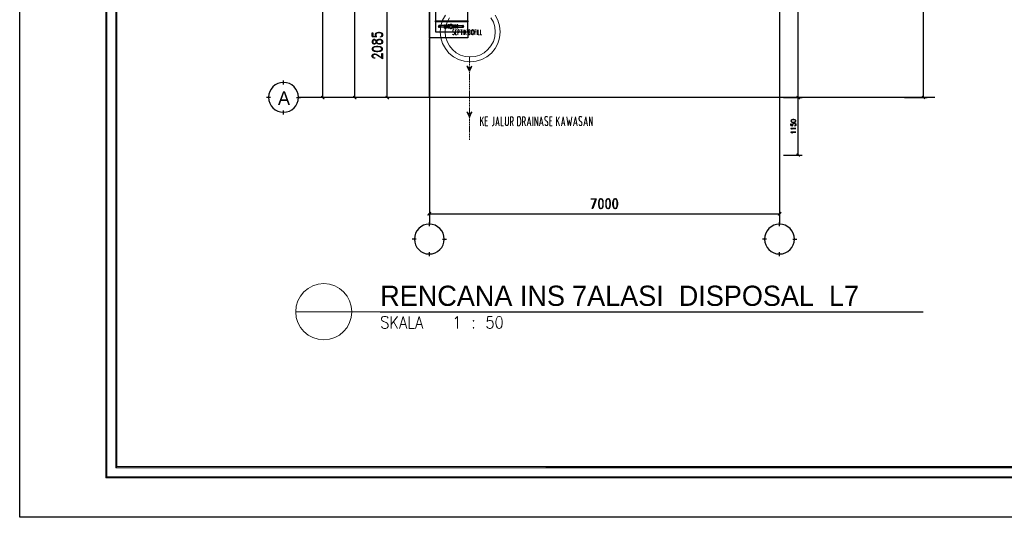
# Model space of a CAD drawing. Header units: millimetres. Extents: x 0 to 420, y 0 to 297.
# Tile 1 of 73: x 0 to 197, y 0 to 99. Entities that reach past the tile are written whole.
import ezdxf

# ---------------------------------------------------------------- set-up
doc = ezdxf.new("R2010")
doc.units = ezdxf.units.MM
for name, color, linetype in [('FILL_000000', 7, 'Continuous'), ('LINE_000000', 7, 'Continuous'), ('TEXT', 7, 'Continuous')]:
    doc.layers.add(name, color=color, linetype=linetype)

msp = doc.modelspace()

# ---------------------------------------------------------------- hatches: boundary and pattern name
at = {"layer": 'FILL_000000'}
h = msp.add_hatch(color=7, dxfattribs=at)
h.dxf.hatch_style = 1
h.paths.add_polyline_path([(17.65, 288.84), (17.4, 289.05), (17.65, 8.09), (17.65, 288.84)])
h = msp.add_hatch(color=7, dxfattribs=at)
h.dxf.hatch_style = 1
h.paths.add_polyline_path([(17.4, 289.05), (17.65, 8.09), (17.4, 7.87), (17.4, 289.05)])
h = msp.add_hatch(color=7, dxfattribs=at)
h.dxf.hatch_style = 1
h.paths.add_polyline_path([(19.64, 286.81), (19.43, 287.06), (19.64, 10.12), (19.64, 286.81)])
h = msp.add_hatch(color=7, dxfattribs=at)
h.dxf.hatch_style = 1
h.paths.add_polyline_path([(19.43, 287.06), (19.64, 10.12), (19.43, 9.86), (19.43, 287.06)])
h = msp.add_hatch(color=7, dxfattribs=at)
h.dxf.hatch_style = 1
h.paths.add_polyline_path([(60.54, 84.16), (60.49, 84.12), (61.04, 83.65), (60.54, 84.16)])
h = msp.add_hatch(color=7, dxfattribs=at)
h.dxf.hatch_style = 1
h.paths.add_polyline_path([(60.49, 84.12), (61.04, 83.65), (61, 83.61), (60.49, 84.12)])
h = msp.add_hatch(color=7, dxfattribs=at)
h.dxf.hatch_style = 1
h.paths.add_polyline_path([(66.93, 84.16), (66.89, 84.12), (67.44, 83.65), (66.93, 84.16)])
h = msp.add_hatch(color=7, dxfattribs=at)
h.dxf.hatch_style = 1
h.paths.add_polyline_path([(66.89, 84.12), (67.44, 83.65), (67.35, 83.61), (66.89, 84.12)])
h = msp.add_hatch(color=7, dxfattribs=at)
h.dxf.hatch_style = 1
h.paths.add_polyline_path([(73.45, 84.16), (73.41, 84.12), (73.96, 83.65), (73.45, 84.16)])
h = msp.add_hatch(color=7, dxfattribs=at)
h.dxf.hatch_style = 1
h.paths.add_polyline_path([(73.41, 84.12), (73.96, 83.65), (73.91, 83.61), (73.41, 84.12)])
h = msp.add_hatch(color=7, dxfattribs=at)
h.dxf.hatch_style = 1
h.paths.add_polyline_path([(156.08, 83.65), (155.53, 84.12), (155.57, 84.16), (156.08, 83.65)])
h = msp.add_hatch(color=7, dxfattribs=at)
h.dxf.hatch_style = 1
h.paths.add_polyline_path([(155.57, 84.16), (155.53, 84.12), (156.08, 83.65), (155.57, 84.16)])
h = msp.add_hatch(color=7, dxfattribs=at)
h.dxf.hatch_style = 1
h.paths.add_polyline_path([(156.04, 83.61), (156.08, 83.65), (155.53, 84.12), (156.04, 83.61)])
h = msp.add_hatch(color=7, dxfattribs=at)
h.dxf.hatch_style = 1
h.paths.add_polyline_path([(155.53, 84.12), (156.08, 83.65), (156.04, 83.61), (155.53, 84.12)])
h = msp.add_hatch(color=7, dxfattribs=at)
h.dxf.hatch_style = 1
h.paths.add_polyline_path([(180.59, 84.16), (180.55, 84.12), (181.1, 83.65), (180.59, 84.16)])
h = msp.add_hatch(color=7, dxfattribs=at)
h.dxf.hatch_style = 1
h.paths.add_polyline_path([(180.55, 84.12), (181.1, 83.65), (181.06, 83.61), (180.55, 84.12)])
h = msp.add_hatch(color=7, dxfattribs=at)
h.dxf.hatch_style = 1
h.paths.add_polyline_path([(155.57, 72.69), (155.53, 72.6), (156.08, 72.18), (155.57, 72.69)])
h = msp.add_hatch(color=7, dxfattribs=at)
h.dxf.hatch_style = 1
h.paths.add_polyline_path([(155.53, 72.6), (156.08, 72.18), (156.04, 72.14), (155.53, 72.6)])
h = msp.add_hatch(color=7, dxfattribs=at)
h.dxf.hatch_style = 1
h.paths.add_polyline_path([(82.3, 60.96), (81.83, 60.37), (81.79, 60.45), (82.3, 60.96)])
h = msp.add_hatch(color=7, dxfattribs=at)
h.dxf.hatch_style = 1
h.paths.add_polyline_path([(82.34, 60.88), (82.3, 60.96), (81.83, 60.37), (82.34, 60.88)])
h = msp.add_hatch(color=7, dxfattribs=at)
h.dxf.hatch_style = 1
h.paths.add_polyline_path([(151.81, 60.45), (151.85, 60.37), (152.27, 60.96), (151.81, 60.45)])
h = msp.add_hatch(color=7, dxfattribs=at)
h.dxf.hatch_style = 1
h.paths.add_polyline_path([(151.85, 60.37), (152.27, 60.96), (152.36, 60.88), (151.85, 60.37)])
h = msp.add_hatch(color=7, dxfattribs=at)
h.dxf.hatch_style = 1
h.paths.add_polyline_path([(19.64, 10.12), (19.43, 9.86), (363.18, 10.12), (19.64, 10.12)])
h = msp.add_hatch(color=7, dxfattribs=at)
h.dxf.hatch_style = 1
h.paths.add_polyline_path([(19.43, 9.86), (363.18, 10.12), (363.18, 9.86), (19.43, 9.86)])
h = msp.add_hatch(color=7, dxfattribs=at)
h.dxf.hatch_style = 1
h.paths.add_polyline_path([(17.65, 8.09), (17.4, 7.87), (412.07, 8.09), (17.65, 8.09)])
h = msp.add_hatch(color=7, dxfattribs=at)
h.dxf.hatch_style = 1
h.paths.add_polyline_path([(17.4, 7.87), (412.07, 8.09), (412.28, 7.87), (17.4, 7.87)])

# ---------------------------------------------------------------- linework, layer by layer
at = {"layer": 'LINE_000000', "lineweight": 25}
for p, q in [((82.08, 254.38), (82.08, 58.59)), ((152.06, 254.38), (152.06, 58.59)), ((60.79, 83.9), (60.79, 243.88)), ((67.14, 144.65), (67.14, 83.9)), ((155.79, 83.9), (155.79, 133.9)), ((180.81, 83.9), (180.81, 134.62)), ((73.66, 83.9), (73.66, 104.73)), ((89.79, 96.99), (89.79, 103.97)), ((85.09, 97.75), (85.09, 98.42)), ((85.09, 98.42), (85.22, 98.42)), ((85.13, 97.75), (85.13, 98.42)), ((85.22, 97.75), (85.22, 98.42)), ((85.85, 97.75), (85.85, 98.42)), ((85.98, 98.42), (85.85, 98.42)), ((85.94, 97.75), (85.94, 98.42)), ((85.98, 97.75), (85.98, 98.42)), ((86.87, 97.75), (86.87, 98.42)), ((86.87, 98.42), (86.99, 98.42)), ((86.91, 97.75), (86.91, 98.42)), ((86.99, 97.75), (86.99, 98.42)), ((87.63, 97.75), (87.63, 98.42)), ((87.71, 97.75), (87.71, 98.42)), ((85.09, 98.26), (84.03, 98.26)), ((85.09, 97.92), (84.03, 97.92)), ((85.09, 97.75), (85.22, 97.75)), ((85.22, 97.92), (85.22, 98.26)), ((85.22, 98.26), (85.3, 98.26)), ((85.22, 98.26), (85.22, 98.26)), ((85.22, 97.92), (85.3, 97.92)), ((85.22, 97.92), (85.22, 97.92)), ((85.47, 98.3), (85.51, 98.13)), ((85.47, 97.87), (85.51, 98.04)), ((85.6, 98.3), (85.56, 98.13)), ((85.6, 97.87), (85.56, 98.04)), ((85.85, 98.26), (85.77, 98.26)), ((85.85, 97.92), (85.77, 97.92)), ((85.85, 97.92), (85.85, 98.26)), ((85.85, 98.26), (85.85, 98.26)), ((85.85, 97.92), (85.85, 97.92)), ((85.98, 97.75), (85.85, 97.75)), ((85.98, 97.92), (85.98, 98.26)), ((85.98, 98.26), (85.98, 98.26)), ((85.98, 98.26), (86.06, 98.26)), ((85.98, 97.92), (85.98, 97.92)), ((85.98, 97.92), (86.11, 97.92)), ((86.87, 97.92), (86.74, 97.92)), ((86.87, 98.26), (86.78, 98.26)), ((86.87, 97.92), (86.87, 98.26)), ((86.87, 98.26), (86.87, 98.26)), ((86.87, 97.92), (86.87, 97.92)), ((86.87, 97.75), (86.99, 97.75)), ((86.99, 98.26), (86.99, 98.26)), ((86.99, 97.92), (86.99, 97.92)), ((87.25, 98.3), (87.29, 98.13)), ((87.25, 97.87), (87.29, 98.04)), ((87.38, 98.3), (87.33, 98.13)), ((87.38, 97.87), (87.33, 98.04)), ((87.63, 98.26), (87.63, 98.26)), ((87.63, 97.92), (87.63, 97.92)), ((87.76, 97.75), (87.63, 97.75)), ((87.76, 98.26), (88.82, 98.26)), ((87.76, 98.26), (88.82, 98.26)), ((87.76, 97.92), (88.82, 97.92)), ((87.76, 97.92), (88.82, 97.92)), ((70.65, 96.1), (71.54, 96.01)), ((72.56, 96.22), (72.39, 96.01)), ((72.56, 95.25), (72.39, 95.46)), ((72.39, 94.61), (72.56, 94.83)), ((82.08, 83.9), (82.08, 95.67)), ((52.96, 86.49), (52.96, 87.29)), ((50.33, 83.9), (49.53, 83.9)), ((55.54, 83.9), (56.35, 83.9)), ((183.09, 83.9), (55.92, 83.9)), ((65.41, 83.9), (60.03, 83.9)), ((71.92, 83.9), (66.38, 83.9)), ((81.07, 83.9), (72.94, 83.9)), ((152.82, 83.9), (156.55, 83.9)), ((152.82, 83.9), (156.55, 83.9)), ((155.79, 72.39), (155.79, 83.9)), ((177, 83.9), (181.57, 83.9)), ((52.96, 80.48), (52.96, 81.28)), ((154.31, 78.27), (154.73, 78.23)), ((155.28, 78.36), (155.15, 78.23)), ((152.82, 72.39), (156.55, 72.39)), ((82.08, 64.94), (82.08, 59.9)), ((152.06, 64.94), (152.06, 59.9)), ((82.08, 60.66), (152.06, 60.66)), ((82.08, 58.17), (82.08, 58.97)), ((152.06, 58.17), (152.06, 58.97)), ((79.46, 55.58), (78.66, 55.58)), ((84.67, 55.58), (85.47, 55.58)), ((149.48, 55.58), (148.67, 55.58)), ((154.69, 55.58), (155.49, 55.58)), ((82.08, 52.2), (82.08, 53)), ((152.06, 52.2), (152.06, 53)), ((72.26, 41.06), (180.76, 41.06))]:
    msp.add_line(p, q, dxfattribs=at)
at = {"layer": 'LINE_000000', "lineweight": 13}
for p, q in [((86.83, 96.99), (87.04, 96.86)), ((87.5, 96.99), (87.29, 96.99)), ((87.93, 96.86), (87.76, 96.86)), ((88.31, 97.41), (88.65, 97.41)), ((88.48, 96.39), (88.48, 97.41)), ((88.86, 96.39), (88.86, 97.41)), ((89.07, 96.39), (89.07, 97.41)), ((89.41, 97.41), (89.07, 96.82)), ((89.2, 97.03), (89.41, 96.39)), ((90.04, 96.99), (89.87, 96.99)), ((90.42, 96.39), (90.42, 97.41)), ((90.59, 96.69), (90.59, 97.16)), ((90.93, 97.16), (90.93, 96.69)), ((91.14, 96.99), (91.4, 96.99)), ((91.61, 96.39), (91.61, 97.41)), ((89.87, 96.39), (90.04, 96.39)), ((90.09, 91.99), (90.09, 91.78)), ((90.09, 91.69), (90.09, 91.44)), ((90.09, 91.36), (90.09, 91.1)), ((90.09, 91.02), (90.09, 90.76)), ((90.09, 90.64), (90.09, 90.42)), ((90.09, 90.3), (90.09, 90.09)), ((90.09, 89.96), (90.09, 89.75)), ((90.09, 89.62), (90.09, 89.41)), ((90.09, 89.28), (90.09, 89.07)), ((90.09, 88.94), (90.09, 88.73)), ((90.09, 88.6), (90.09, 88.35)), ((90.09, 88.27), (90.09, 88.01)), ((90.09, 87.93), (90.09, 87.67)), ((90.09, 87.59), (90.09, 87.33)), ((90.09, 87.21), (90.09, 86.99)), ((90.09, 86.87), (90.09, 86.66)), ((90.09, 86.53), (90.09, 86.32)), ((90.09, 86.19), (90.09, 85.98)), ((90.09, 85.85), (90.09, 85.64)), ((90.09, 85.51), (90.09, 85.3)), ((90.09, 85.17), (90.09, 84.92)), ((90.09, 84.84), (90.09, 84.58)), ((90.09, 84.5), (90.09, 84.24)), ((90.09, 84.16), (90.09, 83.9)), ((90.09, 83.78), (90.09, 83.57)), ((90.09, 83.44), (90.09, 83.23)), ((90.09, 83.1), (90.09, 82.89)), ((90.09, 82.76), (90.09, 82.55)), ((90.09, 82.42), (90.09, 82.21)), ((90.09, 82.08), (90.09, 81.87)), ((90.09, 81.75), (90.09, 81.49)), ((90.09, 81.41), (90.09, 81.15)), ((90.09, 81.07), (90.09, 80.81)), ((90.09, 80.73), (90.09, 80.48)), ((90.09, 80.35), (90.09, 80.14)), ((90.09, 80.01), (90.09, 79.8)), ((90.09, 79.67), (90.09, 79.46)), ((90.09, 79.33), (90.09, 79.12)), ((90.09, 78.99), (90.09, 78.78)), ((92.29, 78.23), (92.29, 80.05)), ((92.88, 80.05), (92.29, 78.95)), ((92.54, 79.37), (92.92, 78.23)), ((93.64, 79.25), (93.26, 79.25)), ((94.95, 78.66), (94.95, 80.05)), ((95.97, 78.74), (95.42, 78.74)), ((97.28, 80.05), (97.28, 78.74)), ((97.87, 78.74), (97.87, 80.05)), ((98.55, 79.04), (98.26, 79.04)), ((98.59, 79.04), (98.85, 78.23)), ((100.33, 78.78), (100.33, 79.5)), ((100.97, 79.04), (100.67, 79.04)), ((101.05, 79.04), (101.3, 78.23)), ((102.28, 78.74), (101.77, 78.74)), ((102.74, 78.23), (102.74, 80.05)), ((104.69, 78.74), (104.18, 78.74)), ((105.33, 79.29), (105.66, 79.04)), ((106.51, 79.25), (106.13, 79.25)), ((107.48, 78.23), (107.48, 80.05)), ((108.08, 80.05), (107.48, 78.95)), ((107.7, 79.37), (108.08, 78.23)), ((109.09, 78.74), (108.59, 78.74)), ((111.51, 78.74), (111, 78.74)), ((112.1, 79.29), (112.44, 79.04)), ((113.58, 78.74), (113.07, 78.74)), ((90.09, 78.66), (90.09, 78.44)), ((90.09, 78.32), (90.09, 78.06)), ((90.09, 77.98), (90.09, 77.72)), ((90.09, 77.64), (90.09, 77.39)), ((90.09, 77.3), (90.09, 77.05)), ((90.09, 76.92), (90.09, 76.71)), ((94.61, 78.23), (94.74, 78.23)), ((99.7, 78.23), (99.99, 78.23)), ((90.09, 76.58), (90.09, 76.37)), ((90.09, 76.24), (90.09, 76.03)), ((90.09, 75.9), (90.09, 75.69)), ((90.09, 75.57), (90.09, 75.4))]:
    msp.add_line(p, q, dxfattribs=at)
at = {"layer": 'LINE_000000', "lineweight": 18}
for p, q in [((55.37, 41.06), (72.26, 41.06)), ((74.46, 40.13), (74.46, 37.72)), ((75.73, 40.13), (74.46, 38.52)), ((74.93, 39.12), (75.73, 37.72)), ((76.37, 38.52), (77.3, 38.52)), ((79.59, 38.52), (80.52, 38.52))]:
    msp.add_line(p, q, dxfattribs=at)
at = {"layer": 'LINE_000000', "lineweight": 25}
for points in [[(0.21, 0), (0.21, 296.93), (420.16, 296.93), (420.16, 0), (0.21, 0)], [(89.79, 99.19), (89.79, 98.98), (83.27, 98.98), (83.27, 99.19), (89.79, 99.19)], [(85.53, 97.83), (85.59, 97.84), (85.64, 97.85), (85.69, 97.88), (85.73, 97.91), (85.76, 97.95), (85.79, 98), (85.8, 98.05), (85.81, 98.11), (85.8, 98.16), (85.79, 98.21), (85.76, 98.26), (85.73, 98.3), (85.69, 98.34), (85.64, 98.36), (85.59, 98.38), (85.53, 98.38), (85.48, 98.38), (85.43, 98.36), (85.38, 98.34), (85.34, 98.3), (85.31, 98.26), (85.28, 98.21), (85.26, 98.16), (85.26, 98.11), (85.26, 98.05), (85.28, 98), (85.31, 97.95), (85.34, 97.91), (85.38, 97.88), (85.43, 97.85), (85.48, 97.84), (85.53, 97.83)], [(86.38, 97.71), (86.46, 97.71), (86.54, 97.74), (86.61, 97.77), (86.67, 97.82), (86.71, 97.88), (86.75, 97.95), (86.78, 98.03), (86.78, 98.11), (86.78, 98.19), (86.75, 98.26), (86.71, 98.33), (86.67, 98.39), (86.61, 98.44), (86.54, 98.48), (86.46, 98.5), (86.38, 98.51), (86.3, 98.5), (86.22, 98.48), (86.16, 98.44), (86.1, 98.39), (86.05, 98.33), (86.01, 98.26), (85.99, 98.19), (85.98, 98.11), (85.99, 98.03), (86.01, 97.95), (86.05, 97.88), (86.1, 97.82), (86.16, 97.77), (86.22, 97.74), (86.3, 97.71), (86.38, 97.71)], [(86.38, 97.75), (86.45, 97.75), (86.52, 97.78), (86.58, 97.81), (86.64, 97.85), (86.68, 97.91), (86.71, 97.97), (86.73, 98.03), (86.74, 98.11), (86.73, 98.18), (86.71, 98.25), (86.68, 98.31), (86.64, 98.36), (86.58, 98.41), (86.52, 98.44), (86.45, 98.46), (86.38, 98.47), (86.31, 98.46), (86.24, 98.44), (86.18, 98.41), (86.13, 98.36), (86.08, 98.31), (86.05, 98.25), (86.03, 98.18), (86.02, 98.11), (86.03, 98.03), (86.05, 97.97), (86.08, 97.91), (86.13, 97.85), (86.18, 97.81), (86.24, 97.78), (86.31, 97.75), (86.38, 97.75)], [(86.38, 97.79), (86.45, 97.8), (86.5, 97.81), (86.56, 97.84), (86.61, 97.88), (86.64, 97.93), (86.67, 97.98), (86.69, 98.04), (86.7, 98.11), (86.69, 98.17), (86.67, 98.23), (86.64, 98.29), (86.61, 98.33), (86.56, 98.37), (86.5, 98.4), (86.45, 98.42), (86.38, 98.42), (86.32, 98.42), (86.26, 98.4), (86.2, 98.37), (86.16, 98.33), (86.12, 98.29), (86.09, 98.23), (86.07, 98.17), (86.06, 98.11), (86.07, 98.04), (86.09, 97.98), (86.12, 97.93), (86.16, 97.88), (86.2, 97.84), (86.26, 97.81), (86.32, 97.8), (86.38, 97.79)], [(87.27, 97.83), (87.33, 97.84), (87.38, 97.85), (87.42, 97.88), (87.46, 97.91), (87.5, 97.95), (87.52, 98), (87.54, 98.05), (87.55, 98.11), (87.54, 98.16), (87.52, 98.21), (87.5, 98.26), (87.46, 98.3), (87.42, 98.34), (87.38, 98.36), (87.33, 98.38), (87.27, 98.38), (87.21, 98.38), (87.16, 98.36), (87.12, 98.34), (87.08, 98.3), (87.04, 98.26), (87.02, 98.21), (87, 98.16), (86.99, 98.11), (87, 98.05), (87.02, 98), (87.04, 97.95), (87.08, 97.91), (87.12, 97.88), (87.16, 97.85), (87.21, 97.84), (87.27, 97.83)], [(85.53, 98), (85.56, 98), (85.58, 98.01), (85.59, 98.02), (85.61, 98.03), (85.62, 98.05), (85.63, 98.07), (85.64, 98.09), (85.64, 98.11), (85.64, 98.13), (85.63, 98.15), (85.62, 98.17), (85.61, 98.18), (85.59, 98.2), (85.58, 98.21), (85.56, 98.21), (85.53, 98.21), (85.51, 98.21), (85.49, 98.21), (85.48, 98.2), (85.46, 98.18), (85.45, 98.17), (85.44, 98.15), (85.43, 98.13), (85.43, 98.11), (85.43, 98.09), (85.44, 98.07), (85.45, 98.05), (85.46, 98.03), (85.48, 98.02), (85.49, 98.01), (85.51, 98), (85.53, 98)], [(85.53, 98.04), (85.55, 98.05), (85.56, 98.05), (85.57, 98.05), (85.58, 98.06), (85.59, 98.07), (85.59, 98.08), (85.6, 98.09), (85.6, 98.11), (85.6, 98.12), (85.59, 98.13), (85.59, 98.14), (85.58, 98.15), (85.57, 98.16), (85.56, 98.17), (85.55, 98.17), (85.53, 98.17), (85.52, 98.17), (85.51, 98.17), (85.5, 98.16), (85.49, 98.15), (85.48, 98.14), (85.48, 98.13), (85.47, 98.12), (85.47, 98.11), (85.47, 98.09), (85.48, 98.08), (85.48, 98.07), (85.49, 98.06), (85.5, 98.05), (85.51, 98.05), (85.52, 98.05), (85.53, 98.04)], [(86.28, 98.3), (86.28, 98.21), (86.57, 98.21), (86.57, 98.3), (86.28, 98.3)], [(87.27, 98), (87.29, 98), (87.31, 98.01), (87.33, 98.02), (87.35, 98.03), (87.36, 98.05), (87.37, 98.07), (87.37, 98.09), (87.38, 98.11), (87.37, 98.13), (87.37, 98.15), (87.36, 98.17), (87.35, 98.18), (87.33, 98.2), (87.31, 98.21), (87.29, 98.21), (87.27, 98.21), (87.25, 98.21), (87.23, 98.21), (87.21, 98.2), (87.2, 98.18), (87.18, 98.17), (87.17, 98.15), (87.17, 98.13), (87.16, 98.11), (87.17, 98.09), (87.17, 98.07), (87.18, 98.05), (87.2, 98.03), (87.21, 98.02), (87.23, 98.01), (87.25, 98), (87.27, 98)], [(87.27, 98.04), (87.28, 98.05), (87.29, 98.05), (87.31, 98.05), (87.32, 98.06), (87.32, 98.07), (87.33, 98.08), (87.33, 98.09), (87.33, 98.11), (87.33, 98.12), (87.33, 98.13), (87.32, 98.14), (87.32, 98.15), (87.31, 98.16), (87.29, 98.17), (87.28, 98.17), (87.27, 98.17), (87.26, 98.17), (87.25, 98.17), (87.23, 98.16), (87.23, 98.15), (87.22, 98.14), (87.21, 98.13), (87.21, 98.12), (87.21, 98.11), (87.21, 98.09), (87.21, 98.08), (87.22, 98.07), (87.23, 98.06), (87.23, 98.05), (87.25, 98.05), (87.26, 98.05), (87.27, 98.04)], [(70.65, 94.87), (70.78, 94.66), (70.95, 94.61), (71.16, 94.61), (71.33, 94.66), (71.42, 94.74), (71.54, 94.87), (71.63, 95.17), (71.71, 95.33), (71.8, 95.38), (72.01, 95.46), (72.31, 95.46), (72.47, 95.38), (72.56, 95.17), (72.56, 94.87), (72.47, 94.66), (72.31, 94.61), (72.01, 94.61), (71.8, 94.66), (71.71, 94.74), (71.63, 94.87), (71.54, 95.17), (71.42, 95.33), (71.33, 95.38), (71.16, 95.46), (70.95, 95.46), (70.78, 95.38), (70.65, 95.17), (70.65, 94.87)], [(70.65, 93.51), (70.78, 93.3), (71.04, 93.18), (71.54, 93.09), (71.8, 93.09), (72.31, 93.18), (72.56, 93.3), (72.69, 93.51), (72.69, 93.68), (72.56, 93.9), (72.31, 94.02), (71.8, 94.11), (71.54, 94.11), (71.04, 94.02), (70.78, 93.9), (70.65, 93.68), (70.65, 93.51)], [(90.59, 90.17), (90.09, 89.66), (89.58, 90.17), (90.09, 89.15), (90.59, 90.17)], [(55.92, 83.93), (55.86, 84.53), (55.69, 85.09), (55.41, 85.59), (55.05, 86.04), (54.61, 86.4), (54.1, 86.68), (53.54, 86.85), (52.94, 86.91), (52.34, 86.85), (51.78, 86.68), (51.27, 86.4), (50.83, 86.04), (50.46, 85.59), (50.19, 85.09), (50.01, 84.53), (49.95, 83.93), (50.01, 83.32), (50.19, 82.76), (50.46, 82.26), (50.83, 81.82), (51.27, 81.45), (51.78, 81.18), (52.34, 81), (52.94, 80.94), (53.54, 81), (54.1, 81.18), (54.61, 81.45), (55.05, 81.82), (55.41, 82.26), (55.69, 82.76), (55.86, 83.32), (55.92, 83.93)], [(90.59, 81.03), (90.09, 80.48), (89.58, 81.03), (90.09, 79.97), (90.59, 81.03)], [(154.31, 79.21), (154.35, 79.08), (154.52, 78.99), (154.73, 78.95), (154.9, 78.95), (155.11, 78.99), (155.28, 79.08), (155.32, 79.21), (155.32, 79.25), (155.28, 79.37), (155.11, 79.46), (154.9, 79.5), (154.73, 79.5), (154.52, 79.46), (154.35, 79.37), (154.31, 79.25), (154.31, 79.21)], [(155.32, 77.72), (154.39, 77.72), (154.52, 77.64), (154.56, 77.55), (154.52, 77.55), (154.43, 77.64), (154.31, 77.72), (155.32, 77.72)], [(155.32, 76.96), (154.39, 76.96), (154.52, 76.88), (154.56, 76.79), (154.52, 76.79), (154.43, 76.88), (154.31, 76.96), (155.32, 76.96)], [(116.29, 63.67), (116.08, 63.58), (115.91, 63.29), (115.87, 62.82), (115.87, 62.53), (115.91, 62.06), (116.08, 61.76), (116.29, 61.68), (116.42, 61.68), (116.63, 61.76), (116.8, 62.06), (116.84, 62.53), (116.84, 62.82), (116.8, 63.29), (116.63, 63.58), (116.42, 63.67), (116.29, 63.67)], [(117.73, 63.67), (117.52, 63.58), (117.35, 63.29), (117.31, 62.82), (117.31, 62.53), (117.35, 62.06), (117.52, 61.76), (117.73, 61.68), (117.86, 61.68), (118.07, 61.76), (118.19, 62.06), (118.28, 62.53), (118.28, 62.82), (118.19, 63.29), (118.07, 63.58), (117.86, 63.67), (117.73, 63.67)], [(119.13, 63.67), (118.91, 63.58), (118.79, 63.29), (118.7, 62.82), (118.7, 62.53), (118.79, 62.06), (118.91, 61.76), (119.13, 61.68), (119.3, 61.68), (119.51, 61.76), (119.63, 62.06), (119.72, 62.53), (119.72, 62.82), (119.63, 63.29), (119.51, 63.58), (119.3, 63.67), (119.13, 63.67)], [(85.05, 55.6), (84.99, 56.21), (84.81, 56.77), (84.54, 57.27), (84.17, 57.72), (83.73, 58.08), (83.22, 58.35), (82.66, 58.53), (82.06, 58.59), (81.46, 58.53), (80.9, 58.35), (80.39, 58.08), (79.95, 57.72), (79.59, 57.27), (79.31, 56.77), (79.14, 56.21), (79.08, 55.6), (79.14, 55), (79.31, 54.44), (79.59, 53.94), (79.95, 53.49), (80.39, 53.13), (80.9, 52.85), (81.46, 52.68), (82.06, 52.62), (82.66, 52.68), (83.22, 52.85), (83.73, 53.13), (84.17, 53.49), (84.54, 53.94), (84.81, 54.44), (84.99, 55), (85.05, 55.6)], [(155.02, 55.6), (154.96, 56.21), (154.79, 56.77), (154.51, 57.27), (154.15, 57.72), (153.71, 58.08), (153.2, 58.35), (152.64, 58.53), (152.04, 58.59), (151.44, 58.53), (150.88, 58.35), (150.37, 58.08), (149.93, 57.72), (149.57, 57.27), (149.29, 56.77), (149.12, 56.21), (149.06, 55.6), (149.12, 55), (149.29, 54.44), (149.57, 53.94), (149.93, 53.49), (150.37, 53.13), (150.88, 52.85), (151.44, 52.68), (152.04, 52.62), (152.64, 52.68), (153.2, 52.85), (153.71, 53.13), (154.15, 53.49), (154.51, 53.94), (154.79, 54.44), (154.96, 55), (155.02, 55.6)]]:
    msp.add_lwpolyline(points, close=True, dxfattribs=at)
at = {"layer": 'LINE_000000', "lineweight": 0}
for points in [[(17.65, 288.84), (17.4, 289.05), (17.65, 8.09), (17.65, 288.84)], [(17.4, 289.05), (17.65, 8.09), (17.4, 7.87), (17.4, 289.05)], [(19.64, 286.81), (19.43, 287.06), (19.64, 10.12), (19.64, 286.81)], [(19.43, 287.06), (19.64, 10.12), (19.43, 9.86), (19.43, 287.06)], [(60.54, 84.16), (60.49, 84.12), (61.04, 83.65), (60.54, 84.16)], [(60.49, 84.12), (61.04, 83.65), (61, 83.61), (60.49, 84.12)], [(66.93, 84.16), (66.89, 84.12), (67.44, 83.65), (66.93, 84.16)], [(66.89, 84.12), (67.44, 83.65), (67.35, 83.61), (66.89, 84.12)], [(73.45, 84.16), (73.41, 84.12), (73.96, 83.65), (73.45, 84.16)], [(73.41, 84.12), (73.96, 83.65), (73.91, 83.61), (73.41, 84.12)], [(156.08, 83.65), (155.53, 84.12), (155.57, 84.16), (156.08, 83.65)], [(155.57, 84.16), (155.53, 84.12), (156.08, 83.65), (155.57, 84.16)], [(156.04, 83.61), (156.08, 83.65), (155.53, 84.12), (156.04, 83.61)], [(155.53, 84.12), (156.08, 83.65), (156.04, 83.61), (155.53, 84.12)], [(180.59, 84.16), (180.55, 84.12), (181.1, 83.65), (180.59, 84.16)], [(180.55, 84.12), (181.1, 83.65), (181.06, 83.61), (180.55, 84.12)], [(155.57, 72.69), (155.53, 72.6), (156.08, 72.18), (155.57, 72.69)], [(155.53, 72.6), (156.08, 72.18), (156.04, 72.14), (155.53, 72.6)], [(82.3, 60.96), (81.83, 60.37), (81.79, 60.45), (82.3, 60.96)], [(82.34, 60.88), (82.3, 60.96), (81.83, 60.37), (82.34, 60.88)], [(151.81, 60.45), (151.85, 60.37), (152.27, 60.96), (151.81, 60.45)], [(151.85, 60.37), (152.27, 60.96), (152.36, 60.88), (151.85, 60.37)], [(19.64, 10.12), (19.43, 9.86), (363.18, 10.12), (19.64, 10.12)], [(19.43, 9.86), (363.18, 10.12), (363.18, 9.86), (19.43, 9.86)], [(17.65, 8.09), (17.4, 7.87), (412.07, 8.09), (17.65, 8.09)], [(17.4, 7.87), (412.07, 8.09), (412.28, 7.87), (17.4, 7.87)]]:
    msp.add_lwpolyline(points, close=True, dxfattribs=at)
at = {"layer": 'LINE_000000', "lineweight": 25}
for points in [[(83.27, 103.97), (83.27, 96.99), (89.79, 96.99), (89.79, 95.8), (82.08, 95.8), (82.08, 103.97)], [(85.59, 98.29), (85.59, 98.3), (85.6, 98.31), (85.6, 98.32), (85.6, 98.33), (85.59, 98.34), (85.59, 98.35), (85.58, 98.36), (85.58, 98.37), (85.57, 98.37), (85.56, 98.38), (85.55, 98.38), (85.53, 98.38), (85.52, 98.38), (85.51, 98.38), (85.5, 98.37), (85.49, 98.37), (85.49, 98.36), (85.48, 98.35), (85.47, 98.34), (85.47, 98.33), (85.47, 98.32), (85.47, 98.31), (85.47, 98.3), (85.48, 98.29)], [(87.33, 98.29), (87.33, 98.3), (87.33, 98.31), (87.33, 98.32), (87.33, 98.33), (87.33, 98.34), (87.33, 98.35), (87.32, 98.36), (87.31, 98.37), (87.3, 98.37), (87.29, 98.38), (87.28, 98.38), (87.27, 98.38), (87.26, 98.38), (87.25, 98.38), (87.24, 98.37), (87.23, 98.37), (87.22, 98.36), (87.22, 98.35), (87.21, 98.34), (87.21, 98.33), (87.21, 98.32), (87.21, 98.31), (87.21, 98.3), (87.21, 98.29)], [(87.76, 97.75), (87.76, 98.42), (87.63, 98.42)], [(70.65, 96.1), (70.65, 96.82), (70.78, 96.82), (70.78, 96.18), (71.42, 96.1), (71.33, 96.31), (71.33, 96.52), (71.42, 96.73), (71.63, 96.9), (71.92, 96.94), (72.09, 96.94), (72.39, 96.9), (72.56, 96.73), (72.69, 96.52), (72.69, 96.31), (72.56, 96.1), (72.47, 96.01), (72.31, 95.97), (72.31, 96.01)], [(71.54, 96.01), (71.54, 96.1), (71.42, 96.22), (71.42, 96.52), (71.54, 96.73), (71.8, 96.9)], [(71.42, 96.6), (71.63, 96.82), (71.92, 96.9), (72.09, 96.9), (72.39, 96.82), (72.56, 96.6)], [(72.18, 96.9), (72.47, 96.73), (72.56, 96.52), (72.56, 96.31), (72.47, 96.1), (72.31, 96.01)], [(84.01, 98.26), (83.98, 98.25), (83.95, 98.24), (83.93, 98.23), (83.91, 98.21), (83.89, 98.19), (83.87, 98.17), (83.87, 98.14), (83.86, 98.11), (83.87, 98.08), (83.87, 98.05), (83.89, 98.02), (83.91, 98), (83.93, 97.98), (83.95, 97.97), (83.98, 97.96), (84.01, 97.96)], [(84.01, 97.96), (84.04, 97.96), (84.07, 97.97), (84.09, 97.98), (84.12, 98), (84.13, 98.02), (84.15, 98.05), (84.16, 98.08), (84.16, 98.11), (84.16, 98.14), (84.15, 98.17), (84.13, 98.19), (84.12, 98.21), (84.09, 98.23), (84.07, 98.24), (84.04, 98.25), (84.01, 98.26)], [(85.31, 98.16), (85.3, 98.17), (85.29, 98.17), (85.28, 98.17), (85.27, 98.17), (85.26, 98.17), (85.25, 98.16), (85.24, 98.16), (85.23, 98.15), (85.23, 98.14), (85.22, 98.13), (85.22, 98.12), (85.22, 98.11), (85.22, 98.1), (85.22, 98.09), (85.23, 98.08), (85.23, 98.07), (85.24, 98.06), (85.25, 98.05), (85.26, 98.05), (85.27, 98.05), (85.28, 98.04), (85.29, 98.04), (85.3, 98.05), (85.31, 98.05)], [(85.3, 98.04), (85.47, 98.09), (85.3, 98.13)], [(85.48, 97.93), (85.47, 97.92), (85.47, 97.91), (85.47, 97.89), (85.47, 97.88), (85.47, 97.87), (85.48, 97.86), (85.49, 97.85), (85.49, 97.85), (85.5, 97.84), (85.51, 97.84), (85.52, 97.83), (85.53, 97.83), (85.55, 97.83), (85.56, 97.84), (85.57, 97.84), (85.58, 97.85), (85.58, 97.85), (85.59, 97.86), (85.59, 97.87), (85.6, 97.88), (85.6, 97.89), (85.6, 97.91), (85.59, 97.92), (85.59, 97.93)], [(85.77, 98.13), (85.6, 98.09), (85.77, 98.04)], [(85.72, 98.05), (85.73, 98.05), (85.74, 98.04), (85.75, 98.04), (85.76, 98.05), (85.77, 98.05), (85.78, 98.05), (85.79, 98.06), (85.8, 98.07), (85.8, 98.08), (85.81, 98.09), (85.81, 98.1), (85.81, 98.11), (85.81, 98.12), (85.81, 98.13), (85.8, 98.14), (85.8, 98.15), (85.79, 98.16), (85.78, 98.16), (85.77, 98.17), (85.76, 98.17), (85.75, 98.17), (85.74, 98.17), (85.73, 98.17), (85.72, 98.16)], [(87.09, 98.16), (87.08, 98.17), (87.07, 98.17), (87.06, 98.17), (87.05, 98.17), (87.04, 98.17), (87.03, 98.16), (87.02, 98.16), (87.01, 98.15), (87, 98.14), (87, 98.13), (87, 98.12), (86.99, 98.11), (87, 98.1), (87, 98.09), (87, 98.08), (87.01, 98.07), (87.02, 98.06), (87.03, 98.05), (87.04, 98.05), (87.05, 98.05), (87.06, 98.04), (87.07, 98.04), (87.08, 98.05), (87.09, 98.05)], [(87.08, 97.92), (86.99, 97.92), (86.99, 98.26), (87.08, 98.26)], [(87.08, 98.04), (87.25, 98.09), (87.08, 98.13)], [(87.21, 97.93), (87.21, 97.92), (87.21, 97.91), (87.21, 97.89), (87.21, 97.88), (87.21, 97.87), (87.22, 97.86), (87.22, 97.85), (87.23, 97.85), (87.24, 97.84), (87.25, 97.84), (87.26, 97.83), (87.27, 97.83), (87.28, 97.83), (87.29, 97.84), (87.3, 97.84), (87.31, 97.85), (87.32, 97.85), (87.33, 97.86), (87.33, 97.87), (87.33, 97.88), (87.33, 97.89), (87.33, 97.91), (87.33, 97.92), (87.33, 97.93)], [(87.55, 98.13), (87.38, 98.09), (87.55, 98.04)], [(87.49, 98.05), (87.5, 98.05), (87.51, 98.04), (87.53, 98.04), (87.54, 98.05), (87.55, 98.05), (87.56, 98.05), (87.57, 98.06), (87.57, 98.07), (87.58, 98.08), (87.58, 98.09), (87.59, 98.1), (87.59, 98.11), (87.59, 98.12), (87.58, 98.13), (87.58, 98.14), (87.57, 98.15), (87.57, 98.16), (87.56, 98.16), (87.55, 98.17), (87.54, 98.17), (87.53, 98.17), (87.51, 98.17), (87.5, 98.17), (87.49, 98.16)], [(87.55, 97.92), (87.63, 97.92), (87.63, 98.26), (87.55, 98.26)], [(88.79, 98.26), (88.76, 98.25), (88.74, 98.24), (88.71, 98.23), (88.69, 98.21), (88.67, 98.19), (88.66, 98.17), (88.65, 98.14), (88.65, 98.11), (88.65, 98.08), (88.66, 98.05), (88.67, 98.02), (88.69, 98), (88.71, 97.98), (88.74, 97.97), (88.76, 97.96), (88.79, 97.96)], [(88.79, 97.96), (88.82, 97.96), (88.85, 97.97), (88.88, 97.98), (88.9, 98), (88.92, 98.02), (88.93, 98.05), (88.94, 98.08), (88.94, 98.11), (88.94, 98.14), (88.93, 98.17), (88.92, 98.19), (88.9, 98.21), (88.88, 98.23), (88.85, 98.24), (88.82, 98.25), (88.79, 98.26)], [(70.78, 94.74), (70.95, 94.66), (71.16, 94.66), (71.33, 94.74), (71.42, 94.87), (71.54, 95.17), (71.63, 95.33), (71.8, 95.46), (72.01, 95.55), (72.31, 95.55), (72.47, 95.46), (72.56, 95.38), (72.69, 95.17), (72.69, 94.87), (72.56, 94.66), (72.47, 94.61), (72.31, 94.53), (72.01, 94.53), (71.8, 94.61), (71.63, 94.74), (71.54, 94.87), (71.42, 95.17), (71.33, 95.33), (71.16, 95.38), (70.95, 95.38), (70.78, 95.33)], [(70.87, 95.38), (70.78, 95.17), (70.78, 94.87), (70.87, 94.66)], [(72.56, 91.74), (72.56, 92.67), (72.69, 92.67), (72.69, 91.65), (71.71, 92.33), (71.42, 92.46), (71.25, 92.54), (71.04, 92.54), (70.87, 92.46), (70.78, 92.33), (70.78, 92.03), (70.87, 91.91), (71.04, 91.82), (71.16, 91.82), (71.16, 91.74), (71.04, 91.74), (70.87, 91.82), (70.78, 91.91), (70.65, 92.03), (70.65, 92.33), (70.78, 92.46), (70.87, 92.54), (71.04, 92.58), (71.25, 92.58), (71.42, 92.54), (71.71, 92.37), (72.69, 91.74)], [(72.56, 93.81), (72.31, 93.94), (71.8, 94.02), (71.54, 94.02), (71.04, 93.94), (70.78, 93.81)], [(70.87, 93.9), (70.78, 93.68), (70.78, 93.51), (70.87, 93.3)], [(70.78, 93.39), (71.04, 93.26), (71.54, 93.18), (71.8, 93.18), (72.31, 93.26), (72.56, 93.39)], [(72.47, 93.3), (72.56, 93.51), (72.56, 93.68), (72.47, 93.9)], [(154.31, 78.27), (154.31, 78.66), (154.35, 78.66), (154.35, 78.32), (154.69, 78.27), (154.64, 78.4), (154.64, 78.49), (154.69, 78.61), (154.77, 78.7), (154.94, 78.74), (155.02, 78.74), (155.15, 78.7), (155.28, 78.61), (155.32, 78.49), (155.32, 78.4), (155.28, 78.27), (155.19, 78.23), (155.11, 78.19), (155.11, 78.23)], [(155.28, 79.33), (155.11, 79.42), (154.9, 79.46), (154.73, 79.46), (154.52, 79.42), (154.35, 79.33)], [(154.39, 79.37), (154.35, 79.25), (154.35, 79.21), (154.39, 79.08)], [(154.35, 79.12), (154.52, 79.04), (154.73, 78.99), (154.9, 78.99), (155.11, 79.04), (155.28, 79.12)], [(155.19, 79.08), (155.28, 79.21), (155.28, 79.25), (155.19, 79.37)], [(154.73, 78.23), (154.73, 78.27), (154.69, 78.36), (154.69, 78.49), (154.73, 78.61), (154.9, 78.7)], [(154.69, 78.53), (154.77, 78.66), (154.94, 78.7), (155.02, 78.7), (155.15, 78.66), (155.28, 78.53)], [(155.07, 78.7), (155.19, 78.61), (155.28, 78.49), (155.28, 78.4), (155.19, 78.27), (155.11, 78.23)], [(115.36, 63.58), (114.43, 63.58), (114.43, 63.67), (115.44, 63.67), (114.72, 61.68), (114.64, 61.68), (115.36, 63.67)], [(116.16, 63.58), (115.99, 63.29), (115.91, 62.82), (115.91, 62.53), (115.99, 62.06), (116.16, 61.76)], [(116.63, 63.46), (116.42, 63.58), (116.29, 63.58), (116.08, 63.46)], [(116.59, 61.76), (116.71, 62.06), (116.8, 62.53), (116.8, 62.82), (116.71, 63.29), (116.59, 63.58)], [(117.56, 63.58), (117.43, 63.29), (117.35, 62.82), (117.35, 62.53), (117.43, 62.06), (117.56, 61.76)], [(118.07, 63.46), (117.86, 63.58), (117.73, 63.58), (117.52, 63.46)], [(117.98, 61.76), (118.15, 62.06), (118.19, 62.53), (118.19, 62.82), (118.15, 63.29), (117.98, 63.58)], [(119, 63.58), (118.87, 63.29), (118.79, 62.82), (118.79, 62.53), (118.87, 62.06), (119, 61.76)], [(119.51, 63.46), (119.3, 63.58), (119.13, 63.58), (118.91, 63.46)], [(119.42, 61.76), (119.59, 62.06), (119.63, 62.53), (119.63, 62.82), (119.59, 63.29), (119.42, 63.58)], [(116.08, 61.85), (116.29, 61.76), (116.42, 61.76), (116.63, 61.85)], [(117.52, 61.85), (117.73, 61.76), (117.86, 61.76), (118.07, 61.85)], [(118.91, 61.85), (119.13, 61.76), (119.3, 61.76), (119.51, 61.85)]]:
    msp.add_lwpolyline(points, dxfattribs=at)
at = {"layer": 'LINE_000000', "lineweight": 13}
for points in [[(85.27, 100.36), (84.71, 99.34), (84.37, 98.21), (84.24, 97.01), (84.37, 95.8), (84.71, 94.68), (85.27, 93.66), (86, 92.77), (86.88, 92.04), (87.9, 91.49), (89.03, 91.14), (90.23, 91.02), (91.44, 91.14), (92.57, 91.49), (93.58, 92.04), (94.47, 92.77), (95.2, 93.66), (95.75, 94.68), (96.1, 95.8), (96.22, 97.01), (96.22, 97.01), (96.1, 98.21), (95.75, 99.34), (95.2, 100.36)], [(86.07, 99.81), (85.61, 98.96), (85.32, 98.02), (85.22, 97.01), (85.32, 96), (85.61, 95.05), (86.07, 94.2), (86.69, 93.46), (87.43, 92.85), (88.28, 92.38), (89.22, 92.09), (90.23, 91.99), (91.24, 92.09), (92.19, 92.38), (93.04, 92.85), (93.78, 93.46), (94.39, 94.2), (94.86, 95.05), (95.15, 96), (95.25, 97.01), (95.25, 97.01), (95.15, 98.02), (94.86, 98.96), (94.39, 99.81)], [(86.7, 96.55), (86.73, 96.53), (86.75, 96.5), (86.78, 96.49), (86.8, 96.47), (86.83, 96.46), (86.86, 96.45), (86.89, 96.44), (86.92, 96.44)], [(86.89, 97.45), (86.86, 97.45), (86.84, 97.44), (86.82, 97.42), (86.8, 97.4), (86.78, 97.37), (86.76, 97.34), (86.75, 97.31), (86.75, 97.27), (86.74, 97.23), (86.74, 97.19), (86.75, 97.16), (86.75, 97.12), (86.77, 97.09), (86.78, 97.06), (86.8, 97.03), (86.82, 97.01)], [(87.01, 97.39), (86.99, 97.41), (86.97, 97.42), (86.95, 97.43), (86.93, 97.44), (86.91, 97.44), (86.89, 97.45), (86.87, 97.45), (86.85, 97.45)], [(86.93, 96.44), (86.96, 96.44), (86.98, 96.45), (87, 96.46), (87.02, 96.49), (87.04, 96.51), (87.06, 96.54), (87.07, 96.58), (87.08, 96.61), (87.08, 96.65), (87.08, 96.69), (87.07, 96.73), (87.07, 96.77), (87.05, 96.8), (87.04, 96.83), (87.02, 96.85), (87, 96.88)], [(87.55, 96.39), (87.29, 96.39), (87.29, 97.41), (87.55, 97.41)], [(87.76, 96.39), (87.76, 97.41), (87.93, 97.41)], [(87.91, 96.9), (87.94, 96.91), (87.96, 96.92), (87.99, 96.95), (88.01, 96.98), (88.03, 97.02), (88.04, 97.07), (88.05, 97.12), (88.05, 97.18), (88.05, 97.23), (88.04, 97.28), (88.03, 97.33), (88.01, 97.37), (87.99, 97.4), (87.96, 97.43), (87.94, 97.45), (87.91, 97.45)], [(90.04, 97.41), (89.87, 97.41), (89.87, 96.39)], [(90.02, 96.99), (90.05, 96.99), (90.08, 97), (90.1, 97.03), (90.13, 97.05), (90.14, 97.09), (90.16, 97.13), (90.17, 97.17), (90.17, 97.22), (90.17, 97.27), (90.16, 97.31), (90.14, 97.35), (90.13, 97.38), (90.1, 97.41), (90.08, 97.43), (90.05, 97.45), (90.02, 97.45)], [(90.02, 96.44), (90.05, 96.44), (90.08, 96.46), (90.1, 96.48), (90.13, 96.52), (90.14, 96.56), (90.16, 96.6), (90.17, 96.66), (90.17, 96.71), (90.17, 96.77), (90.16, 96.82), (90.14, 96.86), (90.13, 96.91), (90.1, 96.94), (90.08, 96.96), (90.05, 96.98), (90.02, 96.99)], [(90.89, 97.18), (90.89, 97.23), (90.88, 97.28), (90.86, 97.33), (90.85, 97.37), (90.82, 97.4), (90.8, 97.43), (90.77, 97.45), (90.74, 97.45), (90.71, 97.45), (90.68, 97.43), (90.66, 97.4), (90.64, 97.37), (90.62, 97.33), (90.6, 97.28), (90.6, 97.23), (90.59, 97.18)], [(90.59, 96.71), (90.6, 96.66), (90.6, 96.6), (90.62, 96.56), (90.64, 96.52), (90.66, 96.48), (90.68, 96.46), (90.71, 96.44), (90.74, 96.44), (90.77, 96.44), (90.8, 96.46), (90.82, 96.48), (90.85, 96.52), (90.86, 96.56), (90.88, 96.6), (90.89, 96.66), (90.89, 96.71)], [(91.14, 96.39), (91.14, 97.41), (91.4, 97.41)], [(91.82, 97.41), (91.82, 96.39), (92.07, 96.39)], [(92.29, 97.41), (92.29, 96.39), (92.58, 96.39)], [(93.77, 78.23), (93.26, 78.23), (93.26, 80.05), (93.77, 80.05)], [(95.33, 78.23), (95.72, 80.05), (96.05, 78.23)], [(96.44, 80.05), (96.44, 78.23), (96.9, 78.23)], [(97.24, 78.76), (97.25, 78.66), (97.26, 78.57), (97.29, 78.49), (97.33, 78.42), (97.38, 78.36), (97.43, 78.31), (97.49, 78.28), (97.56, 78.27), (97.62, 78.28), (97.68, 78.31), (97.73, 78.36), (97.78, 78.42), (97.82, 78.49), (97.85, 78.57), (97.87, 78.66), (97.87, 78.76)], [(98.26, 78.23), (98.26, 80.05), (98.55, 80.05)], [(98.53, 79.08), (98.59, 79.09), (98.65, 79.12), (98.71, 79.16), (98.76, 79.22), (98.79, 79.29), (98.82, 79.38), (98.84, 79.47), (98.85, 79.57), (98.84, 79.66), (98.82, 79.75), (98.79, 79.84), (98.76, 79.91), (98.71, 79.97), (98.65, 80.01), (98.59, 80.04), (98.53, 80.05)], [(99.99, 80.05), (99.7, 80.05), (99.7, 78.23)], [(100.29, 79.52), (100.28, 79.64), (100.26, 79.75), (100.23, 79.84), (100.19, 79.93), (100.15, 80), (100.09, 80.05), (100.03, 80.08), (99.97, 80.09)], [(99.97, 78.23), (100.03, 78.24), (100.09, 78.28), (100.15, 78.33), (100.19, 78.4), (100.23, 78.48), (100.26, 78.58), (100.28, 78.69), (100.29, 78.8)], [(100.67, 78.23), (100.67, 80.05), (100.97, 80.05)], [(100.94, 79.08), (101.01, 79.09), (101.07, 79.12), (101.12, 79.16), (101.17, 79.22), (101.21, 79.29), (101.24, 79.38), (101.25, 79.47), (101.26, 79.57), (101.25, 79.66), (101.24, 79.75), (101.21, 79.84), (101.17, 79.91), (101.12, 79.97), (101.07, 80.01), (101.01, 80.04), (100.94, 80.05)], [(101.64, 78.23), (102.02, 80.05), (102.36, 78.23)], [(103.12, 78.23), (103.12, 80.05), (103.72, 78.23), (103.72, 80.05)], [(104.1, 78.23), (104.44, 80.05), (104.82, 78.23)], [(105.39, 80.09), (105.35, 80.09), (105.31, 80.07), (105.28, 80.04), (105.24, 80.01), (105.22, 79.96), (105.19, 79.91), (105.17, 79.85), (105.16, 79.79), (105.16, 79.72), (105.16, 79.65), (105.16, 79.59), (105.18, 79.52), (105.2, 79.47), (105.22, 79.41), (105.25, 79.37), (105.28, 79.33)], [(105.7, 79.99), (105.66, 80.02), (105.63, 80.04), (105.59, 80.05), (105.55, 80.07), (105.51, 80.08), (105.47, 80.09), (105.44, 80.09), (105.4, 80.09)], [(105.52, 78.27), (105.56, 78.28), (105.59, 78.3), (105.63, 78.32), (105.66, 78.36), (105.69, 78.41), (105.71, 78.46), (105.73, 78.52), (105.74, 78.58), (105.75, 78.65), (105.75, 78.72), (105.74, 78.78), (105.73, 78.85), (105.71, 78.9), (105.68, 78.95), (105.65, 79), (105.62, 79.04)], [(106.64, 78.23), (106.13, 78.23), (106.13, 80.05), (106.64, 80.05)], [(108.46, 78.23), (108.84, 80.05), (109.18, 78.23)], [(109.56, 80.05), (109.81, 78.23), (110.02, 79.46), (110.28, 78.23), (110.53, 80.05)], [(110.87, 78.23), (111.25, 80.05), (111.63, 78.23)], [(112.2, 80.09), (112.16, 80.09), (112.13, 80.07), (112.09, 80.04), (112.06, 80.01), (112.03, 79.96), (112.01, 79.91), (111.99, 79.85), (111.98, 79.79), (111.97, 79.72), (111.97, 79.65), (111.98, 79.59), (111.99, 79.52), (112.01, 79.47), (112.04, 79.41), (112.07, 79.37), (112.1, 79.33)], [(112.52, 79.99), (112.48, 80.02), (112.44, 80.04), (112.4, 80.05), (112.37, 80.07), (112.33, 80.08), (112.29, 80.09), (112.25, 80.09), (112.21, 80.09)], [(112.33, 78.27), (112.37, 78.28), (112.41, 78.3), (112.44, 78.32), (112.48, 78.36), (112.5, 78.41), (112.53, 78.46), (112.55, 78.52), (112.56, 78.58), (112.56, 78.65), (112.56, 78.72), (112.56, 78.78), (112.54, 78.85), (112.52, 78.9), (112.5, 78.95), (112.47, 79), (112.44, 79.04)], [(112.95, 78.23), (113.33, 80.05), (113.67, 78.23)], [(114.05, 78.23), (114.05, 80.05), (114.64, 78.23), (114.64, 80.05)], [(94.72, 78.27), (94.77, 78.28), (94.81, 78.31), (94.85, 78.34), (94.89, 78.39), (94.91, 78.45), (94.94, 78.52), (94.95, 78.6), (94.95, 78.68)], [(105.16, 78.48), (105.2, 78.44), (105.25, 78.4), (105.29, 78.36), (105.34, 78.33), (105.38, 78.31), (105.43, 78.29), (105.48, 78.28), (105.53, 78.28)], [(111.98, 78.48), (112.02, 78.44), (112.06, 78.4), (112.11, 78.36), (112.15, 78.33), (112.2, 78.31), (112.25, 78.29), (112.3, 78.28), (112.35, 78.28)]]:
    msp.add_lwpolyline(points, dxfattribs=at)
at = {"layer": 'LINE_000000', "lineweight": 18}
for points in [[(66.59, 41.08), (66.48, 42.21), (66.15, 43.27), (65.63, 44.22), (64.95, 45.05), (64.12, 45.74), (63.16, 46.25), (62.11, 46.58), (60.98, 46.69), (59.85, 46.58), (58.8, 46.25), (57.85, 45.74), (57.01, 45.05), (56.33, 44.22), (55.81, 43.27), (55.49, 42.21), (55.37, 41.08), (55.49, 39.95), (55.81, 38.9), (56.33, 37.95), (57.01, 37.12), (57.85, 36.43), (58.8, 35.92), (59.85, 35.59), (60.98, 35.48), (62.11, 35.59), (63.16, 35.92), (64.12, 36.43), (64.95, 37.12), (65.63, 37.95), (66.15, 38.9), (66.48, 39.95), (66.59, 41.08)], [(95.93, 40.13), (95.67, 40.05), (95.46, 39.67), (95.38, 39.12), (95.38, 38.78), (95.46, 38.18), (95.67, 37.85), (95.93, 37.72), (96.1, 37.72), (96.39, 37.85), (96.56, 38.18), (96.65, 38.78), (96.65, 39.12), (96.56, 39.67), (96.39, 40.05), (96.1, 40.13), (95.93, 40.13)], [(90.89, 39.33), (90.97, 39.24), (90.89, 39.12), (90.81, 39.24), (90.89, 39.33)], [(90.89, 37.97), (90.97, 37.85), (90.89, 37.72), (90.81, 37.85), (90.89, 37.97)]]:
    msp.add_lwpolyline(points, close=True, dxfattribs=at)
for points in [[(73.83, 39.79), (73.62, 40.05), (73.36, 40.13), (72.98, 40.13), (72.73, 40.05), (72.52, 39.79), (72.52, 39.58), (72.6, 39.33), (72.73, 39.24), (72.9, 39.12), (73.45, 38.9), (73.62, 38.78), (73.7, 38.65), (73.83, 38.44), (73.83, 38.1), (73.62, 37.85), (73.36, 37.72), (72.98, 37.72), (72.73, 37.85), (72.52, 38.1)], [(76.12, 37.72), (76.84, 40.13), (77.55, 37.72)], [(78.02, 40.13), (78.02, 37.72), (79.12, 37.72)], [(79.33, 37.72), (80.05, 40.13), (80.77, 37.72)], [(87.21, 39.67), (87.38, 39.79), (87.67, 40.13), (87.67, 37.72)], [(94.66, 40.13), (93.73, 40.13), (93.64, 39.12), (93.73, 39.24), (94.02, 39.33), (94.28, 39.33), (94.57, 39.24), (94.74, 38.99), (94.83, 38.65), (94.83, 38.44), (94.74, 38.1), (94.57, 37.85), (94.28, 37.72), (94.02, 37.72), (93.73, 37.85), (93.64, 37.97), (93.56, 38.18)]]:
    msp.add_lwpolyline(points, dxfattribs=at)

# ---------------------------------------------------------------- texts
at = {"layer": 'TEXT'}
for s, height, p in [('A', 2.7, (51.82, 82.42)), ('RENCANA INS', 4.039, (72.26, 42.25)), ('7ALASI  DISPOSAL  L7 ', 4.039, (110.6, 42.25))]:
    msp.add_text(s, height=height, dxfattribs=at).set_placement(p)

doc.saveas('drawing.dxf')
